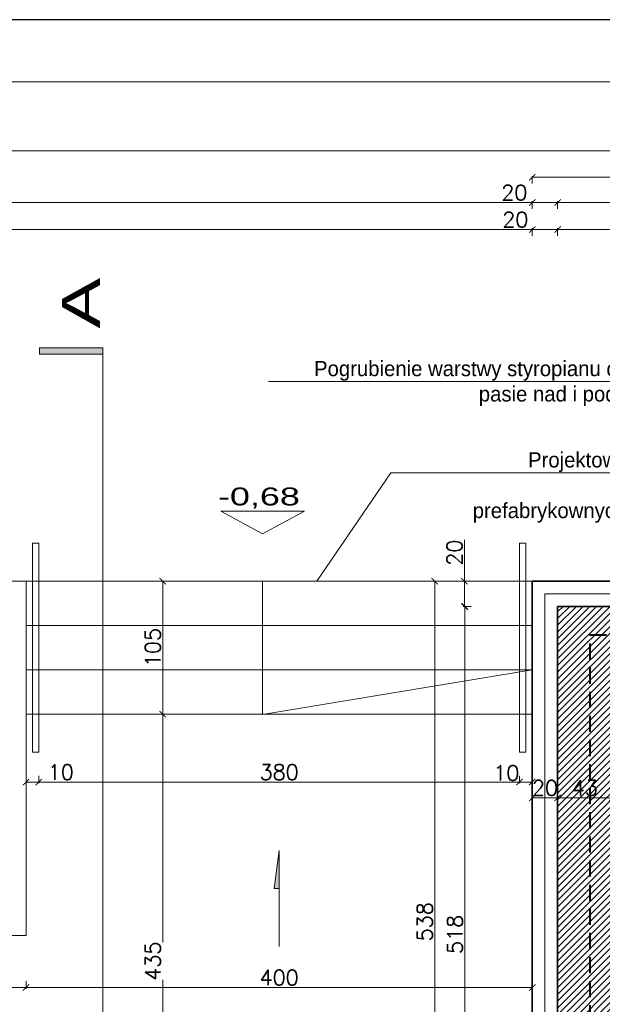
# Model space of a CAD drawing. Header units: millimetres. Extents: x -740 to 33545, y 5178 to 22494.
# Tile 189 of 256: x 10701 to 11162, y 11060 to 11838. Entities that reach past the tile are written whole.
import ezdxf
from ezdxf.lldxf.tags import DXFTag

# ---------------------------------------------------------------- set-up
doc = ezdxf.new("R2010")
doc.units = ezdxf.units.MM
doc.header["$MEASUREMENT"] = 0
doc.linetypes.add('DASHED', pattern=[19.05, 12.7, -6.35])
doc.layers.get('Defpoints').update_dxf_attribs({"color": 252})
for name, color, linetype, lineweight in [('_IS_POZA_ZAKRESEM', 2, 'DASHED', 40), ('A_istniejące ściany', 252, 'Continuous', 35), ('A_izolacja', 252, 'Continuous', 9), ('A_opisy', 252, 'Continuous', 15), ('l.widokowa', 252, 'Continuous', 15), ('l.wypełnien', 252, 'Continuous', 5), ('wymiarowanie', 252, 'Continuous', 9)]:
    doc.layers.add(name, color=color, linetype=linetype, lineweight=lineweight)
doc.layers.add('a3', color=252, linetype='Continuous', lineweight=30, plot=False)
doc.layers.add('stolarka', color=252, linetype='Continuous')
doc.styles.add('ARIALL', font='GOTHIC.TTF', dxfattribs={"height": 40})
doc.styles.add('PROFILE', font='GOTHIC.TTF', dxfattribs={"width": 0.8})
doc.styles.add('ROMANS', font='romans')
doc.styles.add('styl2', font='simplex.shx')
doc.linetypes.add('BATTING', pattern='A,0.00254,-2.54,[134,ltypeshp.shx,S=2.54,R=0,X=-2.54,Y=0],-5.08,[134,ltypeshp.shx,S=2.54,R=180,X=2.54,Y=0],-2.54', length=10.16254)
tags = doc.linetypes.add('DASH', pattern=[15, 10, -5]).pattern_tags.tags
tags[6:7] = [DXFTag(74, 4), DXFTag(75, 0), DXFTag(340, '0'), DXFTag(46, 0.0), DXFTag(50, 0.0), DXFTag(44, 0.0), DXFTag(45, 0.0)]
tags[4:5] = [DXFTag(74, 4), DXFTag(75, 0), DXFTag(340, '0'), DXFTag(46, 0.0), DXFTag(50, 0.0), DXFTag(44, 0.0), DXFTag(45, 0.0)]
doc.dimstyles.new('Skala 1-50', dxfattribs={"dimtxt": 12, "dimasz": 5, "dimexe": 1, "dimexo": 1, "dimgap": 1.5, "dimtad": 1, "dimdec": 1, "dimrnd": 0.5, "dimtxsty": 'styl2', "dimblk": 'ARCHTICK', "dimcen": 5, "dimadec": 0, "dimazin": 0, "dimtfac": 1, "dimtdec": 1, "dimtmove": 1, "dimatfit": 3, "dimldrblk": 'ARCHTICK', "dimfxl": 0, "dimlwd": -1, "dimlwe": -1, "dimarcsym": 0})

# ---------------------------------------------------------------- blocks, each defined once
blk = doc.blocks.new('_ArchTick')
at = {"color": 0, "linetype": 'ByBlock', "const_width": 0.15}
blk.add_lwpolyline([(-0.5, -0.5), (0.5, 0.5)], dxfattribs=at)
blk = doc.blocks.new('*D1754')
at = {"layer": 'Defpoints', "color": 0}
for p in [(10104.19, 11114.5), (10706.25, 11114.5), (10706.25, 11073.53)]:
    blk.add_point(p, dxfattribs=at)
at = {"layer": 'wymiarowanie', "color": 0}
for p, q in [((10104.19, 11078.53), (10104.19, 11072.53)), ((10706.25, 11078.53), (10706.25, 11072.53)), ((10104.19, 11073.53), (10706.25, 11073.53))]:
    blk.add_line(p, q, dxfattribs=at)
at = {"layer": 'wymiarowanie', "color": 0, "xscale": 5, "yscale": 5, "zscale": 5, "rotation": 180}
blk.add_blockref('_ArchTick', (10104.19, 11073.53), dxfattribs=at)
at = {"layer": 'wymiarowanie', "color": 0, "xscale": 5, "yscale": 5, "zscale": 5}
blk.add_blockref('_ArchTick', (10706.25, 11073.53), dxfattribs=at)
at = {"layer": 'wymiarowanie', "color": 0, "insert": (10405.22, 11081.33), "char_height": 12, "attachment_point": 5, "style": 'styl2'}
blk.add_mtext('602', dxfattribs=at)
blk = doc.blocks.new('*D1755')
at = {"layer": 'Defpoints', "color": 0}
for p in [(10706.25, 11114.5), (11106.25, 11092.83), (11106.25, 11073.53)]:
    blk.add_point(p, dxfattribs=at)
at = {"layer": 'wymiarowanie', "color": 0}
for p, q in [((10706.25, 11078.53), (10706.25, 11072.53)), ((11106.25, 11078.53), (11106.25, 11072.53)), ((10706.25, 11073.53), (11106.25, 11073.53))]:
    blk.add_line(p, q, dxfattribs=at)
at = {"layer": 'wymiarowanie', "color": 0, "xscale": 5, "yscale": 5, "zscale": 5, "rotation": 180}
blk.add_blockref('_ArchTick', (10706.25, 11073.53), dxfattribs=at)
at = {"layer": 'wymiarowanie', "color": 0, "xscale": 5, "yscale": 5, "zscale": 5}
blk.add_blockref('_ArchTick', (11106.25, 11073.53), dxfattribs=at)
at = {"layer": 'wymiarowanie', "color": 0, "insert": (10906.25, 11081.33), "char_height": 12, "attachment_point": 5, "style": 'styl2'}
blk.add_mtext('400', dxfattribs=at)
blk = doc.blocks.new('*D1756')
at = {"layer": 'Defpoints', "color": 0}
for p in [(10835.85, 11394.5), (10814.23, 11289.5), (10835.85, 11289.5)]:
    blk.add_point(p, dxfattribs=at)
at = {"layer": 'wymiarowanie', "color": 0}
for p, q in [((10819.23, 11394.5), (10813.23, 11394.5)), ((10814.23, 11394.5), (10814.23, 11289.5)), ((10819.23, 11289.5), (10813.23, 11289.5))]:
    blk.add_line(p, q, dxfattribs=at)
at = {"layer": 'wymiarowanie', "color": 0, "xscale": 5, "yscale": 5, "zscale": 5}
for p, rotation in [((10814.23, 11394.5), 90), ((10814.23, 11289.5), 270)]:
    blk.add_blockref('_ArchTick', p, dxfattribs=dict(at, rotation=rotation))
at = {"layer": 'wymiarowanie', "color": 0, "insert": (10806.43, 11342), "char_height": 12, "attachment_point": 5, "rotation": 90, "style": 'styl2'}
blk.add_mtext('105', dxfattribs=at)
blk = doc.blocks.new('*D1757')
at = {"layer": 'Defpoints', "color": 0}
for p in [(10835.85, 11289.5), (10814.23, 10854.32), (10836.42, 10854.32)]:
    blk.add_point(p, dxfattribs=at)
at = {"layer": 'wymiarowanie', "color": 0}
for p, q in [((10819.23, 11289.5), (10813.23, 11289.5)), ((10814.23, 11289.5), (10814.23, 11109.06)), ((10814.23, 10854.32), (10814.23, 11079.47)), ((10819.23, 10854.32), (10813.23, 10854.32))]:
    blk.add_line(p, q, dxfattribs=at)
at = {"layer": 'wymiarowanie', "color": 0, "xscale": 5, "yscale": 5, "zscale": 5}
for p, rotation in [((10814.23, 11289.5), 90), ((10814.23, 10854.32), 270)]:
    blk.add_blockref('_ArchTick', p, dxfattribs=dict(at, rotation=rotation))
at = {"layer": 'wymiarowanie', "color": 0, "insert": (10806.43, 11094.27), "char_height": 12, "attachment_point": 5, "rotation": 90, "style": 'styl2'}
blk.add_mtext('435', dxfattribs=at)
blk = doc.blocks.new('*D2059')
at = {"layer": 'Defpoints', "color": 0}
for p in [(10716.25, 11259.5), (11096.25, 11259.5), (11096.25, 11235.81)]:
    blk.add_point(p, dxfattribs=at)
at = {"layer": 'wymiarowanie', "color": 0}
for p, q in [((10716.25, 11240.81), (10716.25, 11234.81)), ((11096.25, 11240.81), (11096.25, 11234.81)), ((10716.25, 11235.81), (11096.25, 11235.81))]:
    blk.add_line(p, q, dxfattribs=at)
at = {"layer": 'wymiarowanie', "color": 0, "xscale": 5, "yscale": 5, "zscale": 5, "rotation": 180}
blk.add_blockref('_ArchTick', (10716.25, 11235.81), dxfattribs=at)
at = {"layer": 'wymiarowanie', "color": 0, "xscale": 5, "yscale": 5, "zscale": 5}
blk.add_blockref('_ArchTick', (11096.25, 11235.81), dxfattribs=at)
at = {"layer": 'wymiarowanie', "color": 0, "insert": (10906.25, 11243.61), "char_height": 12, "attachment_point": 5, "style": 'styl2'}
blk.add_mtext('380', dxfattribs=at)
blk = doc.blocks.new('*D2080')
at = {"layer": 'Defpoints', "color": 0}
for p in [(11106.25, 11672.24), (11106.25, 11394.5), (9944.19, 11388.7)]:
    blk.add_point(p, dxfattribs=at)
at = {"layer": 'wymiarowanie', "color": 0}
for p, q in [((9944.19, 11667.24), (9944.19, 11673.24)), ((9944.19, 11672.24), (11106.25, 11672.24)), ((11106.25, 11667.24), (11106.25, 11673.24))]:
    blk.add_line(p, q, dxfattribs=at)
at = {"layer": 'wymiarowanie', "color": 0, "xscale": 5, "yscale": 5, "zscale": 5, "rotation": 180}
blk.add_blockref('_ArchTick', (9944.19, 11672.24), dxfattribs=at)
at = {"layer": 'wymiarowanie', "color": 0, "xscale": 5, "yscale": 5, "zscale": 5}
blk.add_blockref('_ArchTick', (11106.25, 11672.24), dxfattribs=at)
at = {"layer": 'wymiarowanie', "color": 0, "insert": (10525.22, 11680.04), "char_height": 12, "attachment_point": 5, "style": 'styl2'}
blk.add_mtext('1162', dxfattribs=at)
blk = doc.blocks.new('*D2081')
at = {"layer": 'Defpoints', "color": 0}
for p in [(11126.25, 11672.24), (11106.25, 11394.5), (11126.25, 11374.5)]:
    blk.add_point(p, dxfattribs=at)
at = {"layer": 'wymiarowanie', "color": 0}
for p, q in [((11106.25, 11667.24), (11106.25, 11673.24)), ((11106.25, 11672.24), (11126.25, 11672.24)), ((11126.25, 11667.24), (11126.25, 11673.24))]:
    blk.add_line(p, q, dxfattribs=at)
at = {"layer": 'wymiarowanie', "color": 0, "xscale": 5, "yscale": 5, "zscale": 5, "rotation": 180}
blk.add_blockref('_ArchTick', (11106.25, 11672.24), dxfattribs=at)
at = {"layer": 'wymiarowanie', "color": 0, "xscale": 5, "yscale": 5, "zscale": 5}
blk.add_blockref('_ArchTick', (11126.25, 11672.24), dxfattribs=at)
at = {"layer": 'wymiarowanie', "color": 0, "insert": (11092.88, 11680.04), "char_height": 12, "attachment_point": 5, "style": 'styl2'}
blk.add_mtext('20', dxfattribs=at)
blk = doc.blocks.new('*D2082')
at = {"layer": 'Defpoints', "color": 0}
for p in [(11251.87, 11672.24), (11251.87, 11394.5), (11126.25, 11374.5)]:
    blk.add_point(p, dxfattribs=at)
at = {"layer": 'wymiarowanie', "color": 0}
for p, q in [((11126.25, 11667.24), (11126.25, 11673.24)), ((11126.25, 11672.24), (11251.87, 11672.24)), ((11251.87, 11667.24), (11251.87, 11673.24))]:
    blk.add_line(p, q, dxfattribs=at)
at = {"layer": 'wymiarowanie', "color": 0, "xscale": 5, "yscale": 5, "zscale": 5, "rotation": 180}
blk.add_blockref('_ArchTick', (11126.25, 11672.24), dxfattribs=at)
at = {"layer": 'wymiarowanie', "color": 0, "xscale": 5, "yscale": 5, "zscale": 5}
blk.add_blockref('_ArchTick', (11251.87, 11672.24), dxfattribs=at)
at = {"layer": 'wymiarowanie', "color": 0, "insert": (11189.06, 11680.59), "char_height": 12, "attachment_point": 5, "style": 'styl2'}
blk.add_mtext('125,5', dxfattribs=at)
blk = doc.blocks.new('*D2089')
at = {"layer": 'Defpoints', "color": 0}
for p in [(11106.25, 11693.5), (9944.19, 11667.24), (11106.25, 11667.24)]:
    blk.add_point(p, dxfattribs=at)
at = {"layer": 'wymiarowanie', "color": 0}
for p, q in [((9944.19, 11688.5), (9944.19, 11694.5)), ((9944.19, 11693.5), (11106.25, 11693.5)), ((11106.25, 11688.5), (11106.25, 11694.5))]:
    blk.add_line(p, q, dxfattribs=at)
at = {"layer": 'wymiarowanie', "color": 0, "xscale": 5, "yscale": 5, "zscale": 5, "rotation": 180}
blk.add_blockref('_ArchTick', (9944.19, 11693.5), dxfattribs=at)
at = {"layer": 'wymiarowanie', "color": 0, "xscale": 5, "yscale": 5, "zscale": 5}
blk.add_blockref('_ArchTick', (11106.25, 11693.5), dxfattribs=at)
at = {"layer": 'wymiarowanie', "color": 0, "insert": (10525.22, 11701.3), "char_height": 12, "attachment_point": 5, "style": 'styl2'}
blk.add_mtext('1162', dxfattribs=at)
blk = doc.blocks.new('*D2090')
at = {"layer": 'Defpoints', "color": 0}
for p in [(11126.25, 11693.5), (11106.25, 11667.24), (11126.25, 11667.24)]:
    blk.add_point(p, dxfattribs=at)
at = {"layer": 'wymiarowanie', "color": 0}
for p, q in [((11106.25, 11688.5), (11106.25, 11694.5)), ((11106.25, 11693.5), (11126.25, 11693.5)), ((11126.25, 11688.5), (11126.25, 11694.5))]:
    blk.add_line(p, q, dxfattribs=at)
at = {"layer": 'wymiarowanie', "color": 0, "xscale": 5, "yscale": 5, "zscale": 5, "rotation": 180}
blk.add_blockref('_ArchTick', (11106.25, 11693.5), dxfattribs=at)
at = {"layer": 'wymiarowanie', "color": 0, "xscale": 5, "yscale": 5, "zscale": 5}
blk.add_blockref('_ArchTick', (11126.25, 11693.5), dxfattribs=at)
at = {"layer": 'wymiarowanie', "color": 0, "insert": (11092.03, 11701.3), "char_height": 12, "attachment_point": 5, "style": 'styl2'}
blk.add_mtext('20', dxfattribs=at)
blk = doc.blocks.new('*D2091')
at = {"layer": 'Defpoints', "color": 0}
for p in [(11251.87, 11693.5), (11126.25, 11667.24), (11251.87, 11667.24)]:
    blk.add_point(p, dxfattribs=at)
at = {"layer": 'wymiarowanie', "color": 0}
for p, q in [((11126.25, 11688.5), (11126.25, 11694.5)), ((11126.25, 11693.5), (11251.87, 11693.5)), ((11251.87, 11688.5), (11251.87, 11694.5))]:
    blk.add_line(p, q, dxfattribs=at)
at = {"layer": 'wymiarowanie', "color": 0, "xscale": 5, "yscale": 5, "zscale": 5, "rotation": 180}
blk.add_blockref('_ArchTick', (11126.25, 11693.5), dxfattribs=at)
at = {"layer": 'wymiarowanie', "color": 0, "xscale": 5, "yscale": 5, "zscale": 5}
blk.add_blockref('_ArchTick', (11251.87, 11693.5), dxfattribs=at)
at = {"layer": 'wymiarowanie', "color": 0, "insert": (11189.06, 11701.84), "char_height": 12, "attachment_point": 5, "style": 'styl2'}
blk.add_mtext('125,5', dxfattribs=at)
blk = doc.blocks.new('*D2095')
at = {"layer": 'Defpoints', "color": 0}
for p in [(11106.25, 11713.46), (11106.25, 11688.5), (11902.33, 11688.5)]:
    blk.add_point(p, dxfattribs=at)
at = {"layer": 'wymiarowanie', "color": 0}
for p, q in [((11106.25, 11708.46), (11106.25, 11714.46)), ((11902.33, 11713.46), (11106.25, 11713.46)), ((11902.33, 11708.46), (11902.33, 11714.46))]:
    blk.add_line(p, q, dxfattribs=at)
at = {"layer": 'wymiarowanie', "color": 0, "xscale": 5, "yscale": 5, "zscale": 5, "rotation": 180}
blk.add_blockref('_ArchTick', (11106.25, 11713.46), dxfattribs=at)
at = {"layer": 'wymiarowanie', "color": 0, "xscale": 5, "yscale": 5, "zscale": 5}
blk.add_blockref('_ArchTick', (11902.33, 11713.46), dxfattribs=at)
at = {"layer": 'wymiarowanie', "color": 0, "insert": (11504.29, 11721.26), "char_height": 12, "attachment_point": 5, "style": 'styl2'}
blk.add_mtext('796', dxfattribs=at)
blk = doc.blocks.new('*D2096')
at = {"layer": 'Defpoints', "color": 0}
for p in [(11902.33, 11734.47), (8867.19, 11672.24), (11902.33, 11672.24)]:
    blk.add_point(p, dxfattribs=at)
at = {"layer": 'wymiarowanie', "color": 0}
for p, q in [((8867.19, 11729.47), (8867.19, 11735.47)), ((8867.19, 11734.47), (11902.33, 11734.47)), ((11902.33, 11729.47), (11902.33, 11735.47))]:
    blk.add_line(p, q, dxfattribs=at)
at = {"layer": 'wymiarowanie', "color": 0, "xscale": 5, "yscale": 5, "zscale": 5, "rotation": 180}
blk.add_blockref('_ArchTick', (8867.19, 11734.47), dxfattribs=at)
at = {"layer": 'wymiarowanie', "color": 0, "xscale": 5, "yscale": 5, "zscale": 5}
blk.add_blockref('_ArchTick', (11902.33, 11734.47), dxfattribs=at)
at = {"layer": 'wymiarowanie', "color": 0, "insert": (10384.76, 11742.27), "char_height": 12, "attachment_point": 5, "style": 'styl2'}
blk.add_mtext('3035', dxfattribs=at)
blk = doc.blocks.new('*D2108')
at = {"layer": 'Defpoints', "color": 0}
for p in [(11126.04, 11394.5), (11052.6, 11374.5), (11126.25, 11374.5)]:
    blk.add_point(p, dxfattribs=at)
at = {"layer": 'wymiarowanie', "color": 0}
for p, q in [((11052.6, 11394.5), (11052.6, 11427.16)), ((11057.6, 11394.5), (11051.6, 11394.5)), ((11052.6, 11394.5), (11052.6, 11374.5)), ((11057.6, 11374.5), (11051.6, 11374.5))]:
    blk.add_line(p, q, dxfattribs=at)
at = {"layer": 'wymiarowanie', "color": 0, "xscale": 5, "yscale": 5, "zscale": 5}
for p, rotation in [((11052.6, 11394.5), 90), ((11052.6, 11374.5), 270)]:
    blk.add_blockref('_ArchTick', p, dxfattribs=dict(at, rotation=rotation))
at = {"layer": 'wymiarowanie', "color": 0, "insert": (11044.8, 11416.92), "char_height": 12, "attachment_point": 5, "rotation": 90, "style": 'styl2'}
blk.add_mtext('20', dxfattribs=at)
blk = doc.blocks.new('*D2109')
at = {"layer": 'Defpoints', "color": 0}
for p in [(11126.25, 11374.5), (11053.02, 10856.32), (11075.36, 10856.32)]:
    blk.add_point(p, dxfattribs=at)
at = {"layer": 'wymiarowanie', "color": 0}
for p, q in [((11058.02, 11374.5), (11052.02, 11374.5)), ((11053.02, 11374.5), (11053.02, 10856.32)), ((11058.02, 10856.32), (11052.02, 10856.32))]:
    blk.add_line(p, q, dxfattribs=at)
at = {"layer": 'wymiarowanie', "color": 0, "xscale": 5, "yscale": 5, "zscale": 5}
for p, rotation in [((11053.02, 11374.5), 90), ((11053.02, 10856.32), 270)]:
    blk.add_blockref('_ArchTick', p, dxfattribs=dict(at, rotation=rotation))
at = {"layer": 'wymiarowanie', "color": 0, "insert": (11045.22, 11115.41), "char_height": 12, "attachment_point": 5, "rotation": 90, "style": 'styl2'}
blk.add_mtext('518', dxfattribs=at)
blk = doc.blocks.new('*D2111')
at = {"layer": 'Defpoints', "color": 0}
for p in [(11029.13, 11394.5), (11075.36, 11394.5), (11075.36, 10856.32)]:
    blk.add_point(p, dxfattribs=at)
at = {"layer": 'wymiarowanie', "color": 0}
for p, q in [((11034.13, 11394.5), (11028.13, 11394.5)), ((11029.13, 10856.32), (11029.13, 11394.5)), ((11034.13, 10856.32), (11028.13, 10856.32))]:
    blk.add_line(p, q, dxfattribs=at)
at = {"layer": 'wymiarowanie', "color": 0, "xscale": 5, "yscale": 5, "zscale": 5}
for p, rotation in [((11029.13, 11394.5), 90), ((11029.13, 10856.32), 270)]:
    blk.add_blockref('_ArchTick', p, dxfattribs=dict(at, rotation=rotation))
at = {"layer": 'wymiarowanie', "color": 0, "insert": (11021.33, 11125.41), "char_height": 12, "attachment_point": 5, "rotation": 90, "style": 'styl2'}
blk.add_mtext('538', dxfattribs=at)
blk = doc.blocks.new('*D2690')
at = {"layer": 'Defpoints', "color": 0}
for p in [(11126.25, 11240.57), (11169.43, 11240.57), (11126.25, 11223.37)]:
    blk.add_point(p, dxfattribs=at)
at = {"layer": 'wymiarowanie', "color": 0}
for p, q in [((11126.25, 11228.37), (11126.25, 11222.37)), ((11169.43, 11223.37), (11126.25, 11223.37)), ((11169.43, 11228.37), (11169.43, 11222.37))]:
    blk.add_line(p, q, dxfattribs=at)
at = {"layer": 'wymiarowanie', "color": 0, "xscale": 5, "yscale": 5, "zscale": 5, "rotation": 180}
blk.add_blockref('_ArchTick', (11126.25, 11223.37), dxfattribs=at)
at = {"layer": 'wymiarowanie', "color": 0, "xscale": 5, "yscale": 5, "zscale": 5}
blk.add_blockref('_ArchTick', (11169.43, 11223.37), dxfattribs=at)
at = {"layer": 'wymiarowanie', "color": 0, "insert": (11147.84, 11231.17), "char_height": 12, "attachment_point": 5, "style": 'styl2'}
blk.add_mtext('43', dxfattribs=at)
blk = doc.blocks.new('*D2691')
at = {"layer": 'Defpoints', "color": 0}
for p in [(11106.25, 11248.92), (11126.25, 11240.57), (11106.25, 11223.37)]:
    blk.add_point(p, dxfattribs=at)
at = {"layer": 'wymiarowanie', "color": 0}
for p, q in [((11106.25, 11228.37), (11106.25, 11222.37)), ((11126.25, 11223.37), (11106.25, 11223.37)), ((11126.25, 11228.37), (11126.25, 11222.37))]:
    blk.add_line(p, q, dxfattribs=at)
at = {"layer": 'wymiarowanie', "color": 0, "xscale": 5, "yscale": 5, "zscale": 5, "rotation": 180}
blk.add_blockref('_ArchTick', (11106.25, 11223.37), dxfattribs=at)
at = {"layer": 'wymiarowanie', "color": 0, "xscale": 5, "yscale": 5, "zscale": 5}
blk.add_blockref('_ArchTick', (11126.25, 11223.37), dxfattribs=at)
at = {"layer": 'wymiarowanie', "color": 0, "insert": (11116.25, 11231.17), "char_height": 12, "attachment_point": 5, "style": 'styl2'}
blk.add_mtext('20', dxfattribs=at)
blk = doc.blocks.new('*D2841')
at = {"layer": 'Defpoints', "color": 0}
for p in [(10706.25, 11240.81), (10716.25, 11240.81), (10706.25, 11235.81)]:
    blk.add_point(p, dxfattribs=at)
at = {"layer": 'wymiarowanie', "color": 0}
for p, q in [((10706.25, 11239.81), (10706.25, 11234.81)), ((10716.25, 11239.81), (10716.25, 11234.81)), ((10716.25, 11235.81), (10706.25, 11235.81)), ((10716.25, 11235.81), (10743.05, 11235.81))]:
    blk.add_line(p, q, dxfattribs=at)
at = {"layer": 'wymiarowanie', "color": 0, "xscale": 5, "yscale": 5, "zscale": 5, "rotation": 180}
blk.add_blockref('_ArchTick', (10706.25, 11235.81), dxfattribs=at)
at = {"layer": 'wymiarowanie', "color": 0, "xscale": 5, "yscale": 5, "zscale": 5}
blk.add_blockref('_ArchTick', (10716.25, 11235.81), dxfattribs=at)
at = {"layer": 'wymiarowanie', "color": 0, "insert": (10733.75, 11243.61), "char_height": 12, "attachment_point": 5, "style": 'styl2'}
blk.add_mtext('10', dxfattribs=at)
blk = doc.blocks.new('*D2842')
at = {"layer": 'Defpoints', "color": 0}
for p in [(11096.25, 11240.81), (11106.25, 11240.81), (11106.25, 11235.81)]:
    blk.add_point(p, dxfattribs=at)
at = {"layer": 'wymiarowanie', "color": 0}
for p, q in [((11096.25, 11239.81), (11096.25, 11234.81)), ((11106.25, 11239.81), (11106.25, 11234.81)), ((11096.25, 11235.81), (11106.25, 11235.81))]:
    blk.add_line(p, q, dxfattribs=at)
at = {"layer": 'wymiarowanie', "color": 0, "xscale": 5, "yscale": 5, "zscale": 5, "rotation": 180}
blk.add_blockref('_ArchTick', (11096.25, 11235.81), dxfattribs=at)
at = {"layer": 'wymiarowanie', "color": 0, "xscale": 5, "yscale": 5, "zscale": 5}
blk.add_blockref('_ArchTick', (11106.25, 11235.81), dxfattribs=at)
at = {"layer": 'wymiarowanie', "color": 0, "insert": (11085.74, 11242.91), "char_height": 12, "attachment_point": 5, "style": 'styl2'}
blk.add_mtext('10', dxfattribs=at)

msp = doc.modelspace()

# ---------------------------------------------------------------- hatches: boundary and pattern name
at = {"layer": 'l.wypełnien'}
h = msp.add_hatch(dxfattribs=at)
h.set_pattern_fill('ANSI31', color=256, scale=30, style=0)
h.paths.add_polyline_path([(11009.41, 10808.08), (11009.41, 10791.99), (11103.57, 10791.99), (11103.57, 10816.54), (11178.57, 10816.54), (11178.57, 10791.99), (11191.45, 10791.99), (11191.45, 10834.32), (11169.43, 10834.32), (11169.43, 11134.32), (11169.43, 11331.32), (11249.87, 11331.32), (11249.87, 11346.56), (11249.87, 11358.41), (11249.87, 11374.5), (11169.43, 11374.5), (11126.25, 11374.5), (11126.25, 11134.32), (11126.25, 10834.32), (11009.41, 10834.32), (11009.41, 10819.93)])
h.paths.add_polyline_path([(11404.81, 11374.5), (11404.81, 11331.32), (11602.93, 11331.32), (11602.93, 11374.5)])
h.paths.add_polyline_path([(10316.23, 10791.99), (10406.43, 10791.99), (10425.43, 10791.99), (10444.43, 10791.99), (10463.43, 10791.99), (10488.71, 10791.99), (10488.71, 10808.08), (10488.71, 10819.93), (10488.71, 10834.32), (10316.23, 10834.32)])
h.paths.add_polyline_path([(10717.86, 10791.99), (10854.47, 10791.99), (10854.47, 10834.32), (10717.86, 10834.32)])
h.paths.add_polyline_path([(10643.65, 10834.32), (10643.65, 10819.93), (10643.65, 10808.08), (10643.65, 10791.99), (10717.86, 10791.99), (10717.86, 10834.32)])
h.paths.add_polyline_path([(11757.87, 11374.5), (11757.87, 11331.32), (11799.42, 11331.32), (11799.42, 11374.5)])
h.paths.add_polyline_path([(10280.43, 10834.32), (10280.43, 10791.99), (10316.23, 10791.99), (10316.23, 10834.32)])
at = {"layer": 'stolarka', "lineweight": 9}
msp.add_hatch(color=256, dxfattribs=at).paths.add_polyline_path([(10766.95, 11578.73), (10716.95, 11578.73), (10716.95, 11573.73), (10766.95, 11573.73)])
at = {"layer": 'wymiarowanie'}
msp.add_hatch(color=256, dxfattribs=at).paths.add_polyline_path([(10902.32, 11151.63), (10906.25, 11181.83), (10906.25, 11151.63)])

# ---------------------------------------------------------------- linework, layer by layer
at = {"layer": '_IS_POZA_ZAKRESEM'}
for p, q in [((11152.06, 10818.16), (11152.06, 11352.17)), ((11152.06, 11352.17), (11862.48, 11352.17))]:
    msp.add_line(p, q, dxfattribs=at)
at = {"layer": 'a3'}
msp.add_lwpolyline([(13075.31, 8867.94), (13075.31, 11837.94), (8325.31, 11837.94), (8325.31, 8867.94), (13075.31, 8867.94)], dxfattribs=at)
at = {"layer": 'A_istniejące ściany'}
for points in [[(11169.43, 11374.5), (11126.25, 11374.5)], [(11126.25, 11374.5), (11126.25, 11134.32)], [(11126.25, 11134.32), (11126.25, 10834.32)]]:
    msp.add_lwpolyline(points, dxfattribs=at)
at = {"layer": 'A_izolacja', "lineweight": 35}
for points in [[(11251.87, 11394.5), (11106.25, 11394.5), (11106.25, 11134.32)], [(11106.25, 11134.32), (11106.25, 10856.32), (11009.41, 10856.32)]]:
    msp.add_lwpolyline(points, dxfattribs=at)
at = {"layer": 'A_izolacja', "linetype": 'BATTING', "ltscale": 0.1}
for points in [[(11251.87, 11384.5), (11116.25, 11384.5), (11116.25, 11134.32)], [(11116.25, 11134.32), (11116.25, 10844.32), (11009.41, 10844.32)]]:
    msp.add_lwpolyline(points, dxfattribs=at)
at = {"layer": 'l.widokowa'}
for points in [[(10711.25, 11424.5), (10711.25, 11259.5)], [(10711.25, 11424.5), (10716.25, 11424.5)], [(10716.25, 11424.5), (10716.25, 11259.5)], [(11096.25, 11424.5), (11096.25, 11259.5)], [(11101.25, 11424.5), (11096.25, 11424.5)], [(11101.25, 11424.5), (11101.25, 11259.5)], [(10706.25, 11394.5), (10104.19, 11394.5)], [(10706.25, 11394.5), (10706.25, 11114.5)], [(10706.25, 11394.5), (11106.25, 11394.5)], [(10706.25, 11359.5), (11106.25, 11359.5)], [(10706.25, 11324.5), (11106.25, 11324.5)], [(10706.25, 11289.5), (11106.25, 11289.5)], [(10711.25, 11259.5), (10716.25, 11259.5)], [(11101.25, 11259.5), (11096.25, 11259.5)], [(10706.25, 11114.5), (10117.19, 11114.5)]]:
    msp.add_lwpolyline(points, dxfattribs=at)
at = {"layer": 'stolarka', "lineweight": 9}
for points in [[(10766.95, 11578.73), (10716.95, 11578.73), (10716.95, 11573.73), (10766.95, 11573.73), (10766.95, 11578.73)], [(10766.95, 11478.73), (10766.95, 11578.73)]]:
    msp.add_lwpolyline(points, dxfattribs=at)
at = {"layer": 'wymiarowanie'}
for p, q in [((11204.64, 11552.03), (10897.8, 11552.03)), ((10936.01, 11394.5), (10994.43, 11479.92)), ((10994.43, 11479.92), (11258.09, 11479.92)), ((10893.22, 11289.18), (10893.22, 11394.5)), ((10893.22, 11289.18), (11106.25, 11324.5)), ((10906.25, 11181.83), (10902.32, 11151.63)), ((10906.25, 11105.93), (10906.25, 11181.83)), ((10902.32, 11151.63), (10906.25, 11151.63))]:
    msp.add_line(p, q, dxfattribs=at)
msp.add_lwpolyline([(13026.2, 8917.05), (13026.2, 11788.83), (8374.42, 11788.83), (8374.42, 8917.05)], close=True, dxfattribs=at)
at = {"layer": 'wymiarowanie', "linetype": 'DASH', "ltscale": 2.5, "const_width": 1}
msp.add_lwpolyline([(10316.23, 10977.35), (10766.95, 10977.35), (10766.95, 11578.73)], dxfattribs=at)
at = {"layer": 'wymiarowanie', "linetype": 'ByBlock'}
msp.add_lwpolyline([(10893.22, 11431.93), (10926.17, 11449.65), (10860.27, 11449.65)], close=True, dxfattribs=at)

# ---------------------------------------------------------------- texts
at = {"layer": 'A_opisy', "ltscale": 0.3, "insert": (10916.85, 10856.81), "char_height": 10.8, "width": 109.7533, "attachment_point": 1, "rotation": 90, "style": 'ARIALL'}
msp.add_mtext('\\pi34.30806;{\\fCentury Gothic|b0|i1|c238|p34;90+40}\\P\\pi31.49107;{\\fCentury Gothic|b0|i1|c238|p34;\\H0.93333x;200+65}', dxfattribs=at)
at = {"layer": 'wymiarowanie', "style": 'PROFILE', "width": 1.5}
msp.add_text('-0,68', height=14.149, dxfattribs=at).set_placement((10857.91, 11454.26))
at = {"layer": 'wymiarowanie', "insert": (10734.74, 11593.96), "char_height": 30, "width": 87.1863, "attachment_point": 1, "rotation": 90}
msp.add_mtext('{\\fCentury Gothic|b0|i0|c238|p0;\\W1.5;A}', dxfattribs=at)
at = {"layer": 'wymiarowanie', "linetype": 'Continuous', "char_height": 12, "width": 327.6277, "attachment_point": 3, "style": 'ROMANS'}
for s, insert in [('{\\fCentury Gothic|b0|i0|c238|p0;Pogrubienie warstwy styropianu o 5 cm }{\\fCentury Gothic|b0|i0|c238|p0;w pasie nad i pod oknami }', (11229.02, 11568.38)), ('{\\fCentury Gothic|b0|i0|c238|p0;Projektowane schody terenowe}\\P{\\fCentury Gothic|b0|i0|c238|p0;Wykonane z}\\P{\\fCentury Gothic|b0|i0|c238|p0;prefabrykownych stopnic betonowych}\\P{\\fCentury Gothic|b0|i0|c238|p0;}\\P{\\fCentury Gothic|b0|i0|c238|p0; }', (11325.9, 11496.27))]:
    msp.add_mtext(s, dxfattribs=dict(at, insert=insert))

# ---------------------------------------------------------------- dimensions: what is measured, and where the dimension line sits
at = {"layer": 'wymiarowanie'}
for base, p1, p2, picture, middle in [((11902.33, 11734.47), (8867.19, 11672.24), (11902.33, 11672.24), '*D2096', (10384.76, 11742.27)), ((11106.25, 11713.46), (11902.33, 11688.5), (11106.25, 11688.5), '*D2095', (11504.29, 11721.26)), ((11106.25, 11693.5), (9944.19, 11667.24), (11106.25, 11667.24), '*D2089', (10525.22, 11701.3)), ((11251.87, 11693.5), (11126.25, 11667.24), (11251.87, 11667.24), '*D2091', (11189.06, 11701.84)), ((11106.25, 11672.24), (9944.19, 11388.7), (11106.25, 11394.5), '*D2080', (10525.22, 11680.04)), ((11251.87, 11672.24), (11126.25, 11374.5), (11251.87, 11394.5), '*D2082', (11189.06, 11680.59)), ((11096.25, 11235.81), (10716.25, 11259.5), (11096.25, 11259.5), '*D2059', (10906.25, 11243.61)), ((11126.25, 11223.37), (11169.43, 11240.57), (11126.25, 11240.57), '*D2690', (11147.84, 11231.17)), ((10706.25, 11073.53), (10104.19, 11114.5), (10706.25, 11114.5), '*D1754', (10405.22, 11081.33)), ((11106.25, 11073.53), (10706.25, 11114.5), (11106.25, 11092.83), '*D1755', (10906.25, 11081.33))]:
    dim = msp.add_linear_dim(base=base, p1=p1, p2=p2, dimstyle='Skala 1-50', dxfattribs=at)
    dim.commit()
    dim.dimension.update_dxf_attribs({"geometry": picture, "text_midpoint": middle})
for base, p1, p2, picture, middle in [((11126.25, 11693.5), (11106.25, 11667.24), (11126.25, 11667.24), '*D2090', (11092.03, 11693.5)), ((11126.25, 11672.24), (11106.25, 11394.5), (11126.25, 11374.5), '*D2081', (11092.88, 11672.24)), ((10706.25, 11235.81), (10716.25, 11240.81), (10706.25, 11240.81), '*D2841', (10733.75, 11235.81)), ((11106.25, 11235.81), (11096.25, 11240.81), (11106.25, 11240.81), '*D2842', (11085.74, 11235.11)), ((11106.25, 11223.37), (11126.25, 11240.57), (11106.25, 11248.92), '*D2691', (11116.25, 11223.37))]:
    dim = msp.add_linear_dim(base=base, p1=p1, p2=p2, dimstyle='Skala 1-50', dxfattribs=at)
    dim.commit()
    dim.dimension.update_dxf_attribs({"geometry": picture, "text_midpoint": middle, "dimtype": 160})
for base, p1, p2, picture, middle in [((11052.6, 11374.5), (11126.04, 11394.5), (11126.25, 11374.5), '*D2108', (11052.6, 11416.92)), ((10814.23, 10854.32), (10835.85, 11289.5), (10836.42, 10854.32), '*D1757', (10814.23, 11094.27))]:
    dim = msp.add_linear_dim(base=base, p1=p1, p2=p2, angle=90, dimstyle='Skala 1-50', dxfattribs=at)
    dim.commit()
    dim.dimension.update_dxf_attribs({"geometry": picture, "text_midpoint": middle, "dimtype": 160})
for base, p1, p2, picture, middle in [((10814.23, 11289.5), (10835.85, 11394.5), (10835.85, 11289.5), '*D1756', (10806.43, 11342)), ((11029.13, 11394.5), (11075.36, 10856.32), (11075.36, 11394.5), '*D2111', (11021.33, 11125.41)), ((11053.02, 10856.32), (11126.25, 11374.5), (11075.36, 10856.32), '*D2109', (11045.22, 11115.41))]:
    dim = msp.add_linear_dim(base=base, p1=p1, p2=p2, angle=90, dimstyle='Skala 1-50', dxfattribs=at)
    dim.commit()
    dim.dimension.update_dxf_attribs({"geometry": picture, "text_midpoint": middle})

doc.saveas('drawing.dxf')
